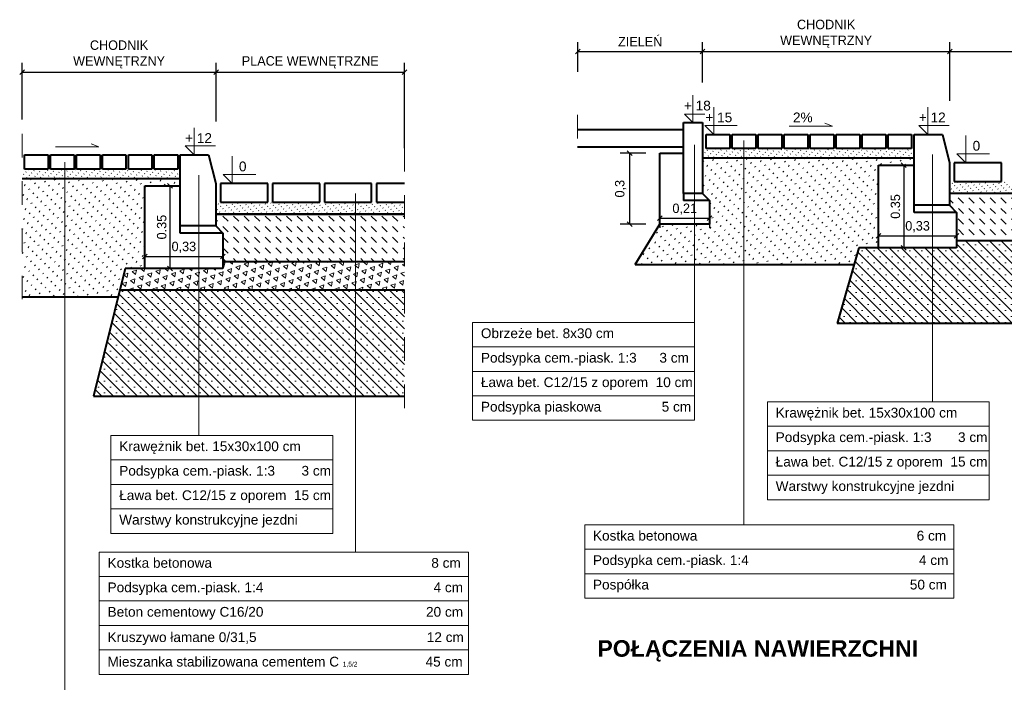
# Model space of a CAD drawing. Header units: millimetres. Extents: x 120.8 to 145.7, y 263.2 to 302.2.
# Tile 6 of 12: x 123.1 to 127.3, y 281.1 to 283.9. Entities that reach past the tile are written whole.
import ezdxf

# ---------------------------------------------------------------- set-up
doc = ezdxf.new("R2010")
doc.units = ezdxf.units.MM
doc.linetypes.add('DASHED2', pattern=[9.525, 6.35, -3.175])
doc.layers.get('0').update_dxf_attribs({"lineweight": 40})
for name, color, linetype, lineweight in [('beton', 5, 'Continuous', 40), ('kostka', 7, 'Continuous', 40), ('kostka mniejsza', 7, 'Continuous', 40), ('opis', 7, 'Continuous', 15), ('opisy', 7, 'Continuous', 15), ('POSPÓŁKA', 1, 'Continuous', 40), ('wymiary', 5, 'Continuous', 15), ('wypełnienie', 3, 'Continuous', 13)]:
    doc.layers.add(name, color=color, linetype=linetype, lineweight=lineweight)
doc.dimstyles.new('Copy of ISO-25', dxfattribs={"dimtxt": 0.04, "dimasz": 0.02, "dimexe": 0.04, "dimexo": 0.06, "dimgap": 0.015, "dimtad": 1, "dimtxsty": 'Standard', "dimblk": 'OBLIQUE', "dimcen": 2.5, "dimadec": 0, "dimazin": 0, "dimtfac": 1, "dimtmove": 0, "dimatfit": 3, "dimfxl": 1, "dimarcsym": 0})

# ---------------------------------------------------------------- blocks, each defined once
blk = doc.blocks.new('_Oblique')
at = {"layer": 'beton', "color": 0, "lineweight": -2}
blk.add_line((-0.5, -0.5), (0.5, 0.5), dxfattribs=at)
blk = doc.blocks.new('*D52')
at = {"layer": 'Defpoints', "color": 0, "transparency": 16777216}
for p in [(125.1763, 280.8915), (126.4489, 280.6406), (125.1763, 280.5674)]:
    blk.add_point(p, dxfattribs=at)
at = {"layer": 'wymiary', "color": 0, "lineweight": -2, "transparency": 16777216}
for p, q in [((125.1763, 280.6274), (125.1763, 280.9315)), ((126.4489, 280.7006), (126.4489, 280.9315)), ((126.4489, 280.8915), (125.1763, 280.8915))]:
    blk.add_line(p, q, dxfattribs=at)
at = {"layer": 'wymiary', "color": 0, "lineweight": -2, "transparency": 16777216, "xscale": 0.02, "yscale": 0.02, "zscale": 0.02, "rotation": 180}
blk.add_blockref('_Oblique', (125.1763, 280.8915), dxfattribs=at)
at = {"layer": 'wymiary', "color": 0, "lineweight": -2, "transparency": 16777216, "xscale": 0.02, "yscale": 0.02, "zscale": 0.02}
blk.add_blockref('_Oblique', (126.4489, 280.8915), dxfattribs=at)
at = {"layer": 'wymiary', "color": 0, "transparency": 16777216, "insert": (125.8126, 280.9598), "char_height": 0.04, "attachment_point": 5}
blk.add_mtext('BETON SZCZELNY\\PPLAC Z DYSTRYBUTORAMI', dxfattribs=at)
blk = doc.blocks.new('*D54')
at = {"layer": 'Defpoints', "color": 0, "transparency": 16777216}
for p in [(126.733, 282.9923), (127.063, 282.9417), (127.063, 282.9204)]:
    blk.add_point(p, dxfattribs=at)
at = {"layer": 'wymiary', "color": 0, "lineweight": -2, "transparency": 16777216}
for p, q in [((127.063, 282.9804), (127.063, 282.9817)), ((126.733, 282.9417), (127.063, 282.9417)), ((126.733, 282.9323), (126.733, 282.9017))]:
    blk.add_line(p, q, dxfattribs=at)
at = {"layer": 'wymiary', "color": 0, "lineweight": -2, "transparency": 16777216, "xscale": 0.02, "yscale": 0.02, "zscale": 0.02, "rotation": 180}
blk.add_blockref('_Oblique', (126.733, 282.9417), dxfattribs=at)
at = {"layer": 'wymiary', "color": 0, "lineweight": -2, "transparency": 16777216, "xscale": 0.02, "yscale": 0.02, "zscale": 0.02}
blk.add_blockref('_Oblique', (127.063, 282.9417), dxfattribs=at)
at = {"layer": 'wymiary', "color": 0, "transparency": 16777216, "insert": (126.898, 282.9801), "char_height": 0.04, "attachment_point": 5}
blk.add_mtext('0,33', dxfattribs=at)
blk = doc.blocks.new('*D55')
at = {"layer": 'Defpoints', "color": 0, "transparency": 16777216}
for p in [(126.75, 283.2407), (126.733, 282.8907), (126.8393, 282.8907)]:
    blk.add_point(p, dxfattribs=at)
at = {"layer": 'wymiary', "color": 0, "lineweight": -2, "transparency": 16777216}
for p, q in [((126.81, 283.2407), (126.8793, 283.2407)), ((126.8393, 283.2407), (126.8393, 282.8907)), ((126.793, 282.8907), (126.8793, 282.8907))]:
    blk.add_line(p, q, dxfattribs=at)
at = {"layer": 'wymiary', "color": 0, "lineweight": -2, "transparency": 16777216, "xscale": 0.02, "yscale": 0.02, "zscale": 0.02}
for p, rotation in [((126.8393, 283.2407), 90), ((126.8393, 282.8907), 270)]:
    blk.add_blockref('_Oblique', p, dxfattribs=dict(at, rotation=rotation))
at = {"layer": 'wymiary', "color": 0, "transparency": 16777216, "insert": (126.8043, 283.0657), "char_height": 0.04, "attachment_point": 5, "rotation": 90}
blk.add_mtext('0.35', dxfattribs=at)
blk = doc.blocks.new('*D56')
at = {"layer": 'Defpoints', "color": 0, "transparency": 16777216}
for p in [(128.8269, 283.7211), (127.0345, 283.4523), (128.8269, 283.3849)]:
    blk.add_point(p, dxfattribs=at)
at = {"layer": 'wymiary', "color": 0, "lineweight": -2, "transparency": 16777216}
for p, q in [((127.0345, 283.5123), (127.0345, 283.7611)), ((128.8269, 283.4449), (128.8269, 283.7611)), ((127.0345, 283.7211), (128.8269, 283.7211))]:
    blk.add_line(p, q, dxfattribs=at)
at = {"layer": 'wymiary', "color": 0, "lineweight": -2, "transparency": 16777216, "xscale": 0.02, "yscale": 0.02, "zscale": 0.02, "rotation": 180}
blk.add_blockref('_Oblique', (127.0345, 283.7211), dxfattribs=at)
at = {"layer": 'wymiary', "color": 0, "lineweight": -2, "transparency": 16777216, "xscale": 0.02, "yscale": 0.02, "zscale": 0.02}
blk.add_blockref('_Oblique', (128.8269, 283.7211), dxfattribs=at)
at = {"layer": 'wymiary', "color": 0, "transparency": 16777216, "insert": (127.9307, 283.7561), "char_height": 0.04, "attachment_point": 5}
blk.add_mtext('ZATOKI POSTOJOWE', dxfattribs=at)
blk = doc.blocks.new('*D94')
at = {"layer": 'Defpoints', "color": 0, "transparency": 16777216}
for p in [(127.0345, 283.7211), (127.0345, 283.55), (125.9873, 283.5306)]:
    blk.add_point(p, dxfattribs=at)
at = {"layer": 'wymiary', "color": 0, "lineweight": -2, "transparency": 16777216}
for p, q in [((125.9873, 283.5906), (125.9873, 283.7611)), ((127.0345, 283.61), (127.0345, 283.7611)), ((125.9873, 283.7211), (127.0345, 283.7211))]:
    blk.add_line(p, q, dxfattribs=at)
at = {"layer": 'wymiary', "color": 0, "lineweight": -2, "transparency": 16777216, "xscale": 0.02, "yscale": 0.02, "zscale": 0.02, "rotation": 180}
blk.add_blockref('_Oblique', (125.9873, 283.7211), dxfattribs=at)
at = {"layer": 'wymiary', "color": 0, "lineweight": -2, "transparency": 16777216, "xscale": 0.02, "yscale": 0.02, "zscale": 0.02}
blk.add_blockref('_Oblique', (127.0345, 283.7211), dxfattribs=at)
at = {"layer": 'wymiary', "color": 0, "transparency": 16777216, "insert": (126.5109, 283.7961), "char_height": 0.04, "attachment_point": 5}
blk.add_mtext('CHODNIK \\PWEWNĘTRZNY', dxfattribs=at)
blk = doc.blocks.new('*D95')
at = {"layer": 'Defpoints', "color": 0, "transparency": 16777216}
for p in [(125.9873, 283.7211), (125.4602, 283.5748), (125.9873, 283.5306)]:
    blk.add_point(p, dxfattribs=at)
at = {"layer": 'wymiary', "color": 0, "lineweight": -2, "transparency": 16777216}
for p, q in [((125.4602, 283.6348), (125.4602, 283.7611)), ((125.9873, 283.5906), (125.9873, 283.7611)), ((125.4602, 283.7211), (125.9873, 283.7211))]:
    blk.add_line(p, q, dxfattribs=at)
at = {"layer": 'wymiary', "color": 0, "lineweight": -2, "transparency": 16777216, "xscale": 0.02, "yscale": 0.02, "zscale": 0.02, "rotation": 180}
blk.add_blockref('_Oblique', (125.4602, 283.7211), dxfattribs=at)
at = {"layer": 'wymiary', "color": 0, "lineweight": -2, "transparency": 16777216, "xscale": 0.02, "yscale": 0.02, "zscale": 0.02}
blk.add_blockref('_Oblique', (125.9873, 283.7211), dxfattribs=at)
at = {"layer": 'wymiary', "color": 0, "transparency": 16777216, "insert": (125.7238, 283.7627), "char_height": 0.04, "attachment_point": 5}
blk.add_mtext('ZIELEŃ', dxfattribs=at)
blk = doc.blocks.new('*D96')
at = {"layer": 'Defpoints', "color": 0, "transparency": 16777216}
for p in [(125.8073, 283.0508), (126.0173, 283.0508), (126.0173, 283.0158)]:
    blk.add_point(p, dxfattribs=at)
at = {"layer": 'wymiary', "color": 0, "lineweight": -2, "transparency": 16777216}
for p, q in [((125.8073, 283.0158), (126.0173, 283.0158)), ((125.8073, 282.9908), (125.8073, 282.9758)), ((126.0173, 282.9908), (126.0173, 282.9758))]:
    blk.add_line(p, q, dxfattribs=at)
at = {"layer": 'wymiary', "color": 0, "lineweight": -2, "transparency": 16777216, "xscale": 0.02, "yscale": 0.02, "zscale": 0.02, "rotation": 180}
blk.add_blockref('_Oblique', (125.8073, 283.0158), dxfattribs=at)
at = {"layer": 'wymiary', "color": 0, "lineweight": -2, "transparency": 16777216, "xscale": 0.02, "yscale": 0.02, "zscale": 0.02}
blk.add_blockref('_Oblique', (126.0173, 283.0158), dxfattribs=at)
at = {"layer": 'wymiary', "color": 0, "transparency": 16777216, "insert": (125.9123, 283.0542), "char_height": 0.04, "attachment_point": 5}
blk.add_mtext('0,21', dxfattribs=at)
blk = doc.blocks.new('*D97')
at = {"layer": 'Defpoints', "color": 0, "transparency": 16777216}
for p in [(125.8073, 283.2908), (125.6791, 282.9908), (125.8073, 282.9908)]:
    blk.add_point(p, dxfattribs=at)
at = {"layer": 'wymiary', "color": 0, "lineweight": -2, "transparency": 16777216}
for p, q in [((125.7473, 283.2908), (125.6391, 283.2908)), ((125.6791, 283.2908), (125.6791, 282.9908)), ((125.7473, 282.9908), (125.6391, 282.9908))]:
    blk.add_line(p, q, dxfattribs=at)
at = {"layer": 'wymiary', "color": 0, "lineweight": -2, "transparency": 16777216, "xscale": 0.02, "yscale": 0.02, "zscale": 0.02}
for p, rotation in [((125.6791, 283.2908), 90), ((125.6791, 282.9908), 270)]:
    blk.add_blockref('_Oblique', p, dxfattribs=dict(at, rotation=rotation))
at = {"layer": 'wymiary', "color": 0, "transparency": 16777216, "insert": (125.6407, 283.1408), "char_height": 0.04, "attachment_point": 5, "rotation": 90}
blk.add_mtext('0,3', dxfattribs=at)
blk = doc.blocks.new('*D573')
at = {"layer": 'Defpoints', "color": 0, "transparency": 16777216}
for p in [(123.6268, 282.905), (123.9568, 282.8544), (123.9568, 282.8331)]:
    blk.add_point(p, dxfattribs=at)
at = {"layer": 'wymiary', "color": 0, "lineweight": -2, "transparency": 16777216}
for p, q in [((123.9568, 282.8931), (123.9568, 282.8944)), ((123.6268, 282.8544), (123.9568, 282.8544)), ((123.6268, 282.845), (123.6268, 282.8144))]:
    blk.add_line(p, q, dxfattribs=at)
at = {"layer": 'wymiary', "color": 0, "lineweight": -2, "transparency": 16777216, "xscale": 0.02, "yscale": 0.02, "zscale": 0.02, "rotation": 180}
blk.add_blockref('_Oblique', (123.6268, 282.8544), dxfattribs=at)
at = {"layer": 'wymiary', "color": 0, "lineweight": -2, "transparency": 16777216, "xscale": 0.02, "yscale": 0.02, "zscale": 0.02}
blk.add_blockref('_Oblique', (123.9568, 282.8544), dxfattribs=at)
at = {"layer": 'wymiary', "color": 0, "transparency": 16777216, "insert": (123.7918, 282.8928), "char_height": 0.04, "attachment_point": 5}
blk.add_mtext('0,33', dxfattribs=at)
blk = doc.blocks.new('*D574')
at = {"layer": 'Defpoints', "color": 0, "transparency": 16777216}
for p in [(123.6437, 283.1534), (123.6268, 282.8034), (123.7331, 282.8034)]:
    blk.add_point(p, dxfattribs=at)
at = {"layer": 'wymiary', "color": 0, "lineweight": -2, "transparency": 16777216}
for p, q in [((123.7037, 283.1534), (123.7731, 283.1534)), ((123.7331, 283.1534), (123.7331, 282.8034)), ((123.6868, 282.8034), (123.7731, 282.8034))]:
    blk.add_line(p, q, dxfattribs=at)
at = {"layer": 'wymiary', "color": 0, "lineweight": -2, "transparency": 16777216, "xscale": 0.02, "yscale": 0.02, "zscale": 0.02}
for p, rotation in [((123.7331, 283.1534), 90), ((123.7331, 282.8034), 270)]:
    blk.add_blockref('_Oblique', p, dxfattribs=dict(at, rotation=rotation))
at = {"layer": 'wymiary', "color": 0, "transparency": 16777216, "insert": (123.6981, 282.9784), "char_height": 0.04, "attachment_point": 5, "rotation": 90}
blk.add_mtext('0.35', dxfattribs=at)
blk = doc.blocks.new('*D575')
at = {"layer": 'Defpoints', "color": 0, "transparency": 16777216}
for p in [(124.7254, 283.6337), (123.9283, 283.365), (124.7254, 283.2529)]:
    blk.add_point(p, dxfattribs=at)
at = {"layer": 'wymiary', "color": 0, "lineweight": -2, "transparency": 16777216}
for p, q in [((123.9283, 283.425), (123.9283, 283.6737)), ((124.7254, 283.3129), (124.7254, 283.6737)), ((123.9283, 283.6337), (124.7254, 283.6337))]:
    blk.add_line(p, q, dxfattribs=at)
at = {"layer": 'wymiary', "color": 0, "lineweight": -2, "transparency": 16777216, "xscale": 0.02, "yscale": 0.02, "zscale": 0.02, "rotation": 180}
blk.add_blockref('_Oblique', (123.9283, 283.6337), dxfattribs=at)
at = {"layer": 'wymiary', "color": 0, "lineweight": -2, "transparency": 16777216, "xscale": 0.02, "yscale": 0.02, "zscale": 0.02}
blk.add_blockref('_Oblique', (124.7254, 283.6337), dxfattribs=at)
at = {"layer": 'wymiary', "color": 0, "transparency": 16777216, "insert": (124.3268, 283.6754), "char_height": 0.04, "attachment_point": 5}
blk.add_mtext('PLACE WEWNĘTRZNE ', dxfattribs=at)
blk = doc.blocks.new('*D576')
at = {"layer": 'Defpoints', "color": 0, "transparency": 16777216}
for p in [(123.9283, 283.6337), (123.9283, 283.4627), (123.1068, 283.3729)]:
    blk.add_point(p, dxfattribs=at)
at = {"layer": 'wymiary', "color": 0, "lineweight": -2, "transparency": 16777216}
for p, q in [((123.1068, 283.4329), (123.1068, 283.6737)), ((123.9283, 283.5227), (123.9283, 283.6737)), ((123.1068, 283.6337), (123.9283, 283.6337))]:
    blk.add_line(p, q, dxfattribs=at)
at = {"layer": 'wymiary', "color": 0, "lineweight": -2, "transparency": 16777216, "xscale": 0.02, "yscale": 0.02, "zscale": 0.02, "rotation": 180}
blk.add_blockref('_Oblique', (123.1068, 283.6337), dxfattribs=at)
at = {"layer": 'wymiary', "color": 0, "lineweight": -2, "transparency": 16777216, "xscale": 0.02, "yscale": 0.02, "zscale": 0.02}
blk.add_blockref('_Oblique', (123.9283, 283.6337), dxfattribs=at)
at = {"layer": 'wymiary', "color": 0, "transparency": 16777216, "insert": (123.5175, 283.7087), "char_height": 0.04, "attachment_point": 5}
blk.add_mtext('CHODNIK \\PWEWNĘTRZNY', dxfattribs=at)

msp = doc.modelspace()

# ---------------------------------------------------------------- hatches: boundary and pattern name
at = {"layer": 'POSPÓŁKA'}
h = msp.add_hatch(dxfattribs=at)
h.set_pattern_fill('ACAD_ISO07W100', color=256, scale=0.007, angle=315, style=0)
h.paths.add_polyline_path([(125.9534, 282.9908), (125.8073, 282.9908), (125.7018, 282.8207), (125.9534, 282.8207)])
h.paths.add_polyline_path([(126.162, 283.2707), (125.9873, 283.2707), (125.9873, 283.1208), (126.0173, 283.0908), (126.0173, 282.9908), (125.9534, 282.9908), (125.9534, 282.8207), (126.6299, 282.8207)])
h.paths.add_polyline_path([(126.733, 283.2407), (126.883, 283.2407), (126.883, 283.2707), (126.162, 283.2707), (126.6299, 282.8207), (126.6475, 282.9207), (126.6499, 282.8907), (126.733, 282.8907)])
h = msp.add_hatch(dxfattribs=at)
h.set_pattern_fill('ACAD_ISO07W100', color=256, scale=0.007, angle=315, style=0)
h.paths.add_polyline_path([(123.2881, 283.1834), (123.1068, 283.1834), (123.1068, 282.8334), (123.1068, 282.6834)])
h.paths.add_polyline_path([(123.6268, 283.1534), (123.7768, 283.1534), (123.7768, 283.1834), (123.2881, 283.1834), (123.1068, 282.6834), (123.514, 282.6834), (123.5437, 282.8034), (123.6268, 282.8034)])
at = {"layer": 'wypełnienie'}
h = msp.add_hatch(dxfattribs=at)
h.set_pattern_fill('ACAD_ISO07W100', color=256, scale=0.004, angle=315, style=0)
h.set_pattern_definition([(225, (255.823193, -13.238125), (-0.0141421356, 0.0141421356), [0.002, -0.012])])
h.paths.add_polyline_path([(125.9873, 283.3107), (126.883, 283.3107), (126.883, 283.2707), (125.9873, 283.2707)])
h = msp.add_hatch(dxfattribs=at)
h.set_pattern_fill('ACAD_ISO07W100', color=256, scale=0.004, angle=315, style=0)
h.set_pattern_definition([(225, (252.716945, -13.325453), (-0.0141421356, 0.0141421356), [0.002, -0.012])])
h.paths.add_polyline_path([(123.1068, 283.2234), (123.1068, 283.1834), (123.7768, 283.1834), (123.7768, 283.2234)])
h = msp.add_hatch(dxfattribs=at)
h.set_pattern_fill('ACAD_ISO07W100', color=256, scale=0.004, angle=315, style=0)
h.set_pattern_definition([(315, (1.094057, -13.848998), (0.0141421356, 0.0141421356), [0.002, -0.012])])
h.paths.add_polyline_path([(127.8316, 283.1707), (127.2056, 283.1707), (127.2056, 283.1207), (127.8316, 283.1207)])
h.paths.add_polyline_path([(127.2056, 283.1707), (127.0345, 283.1707), (127.0345, 283.1207), (127.2056, 283.1207)])
h = msp.add_hatch(dxfattribs=at)
h.set_pattern_fill('ACAD_ISO07W100', color=256, scale=0.004, angle=315, style=0)
h.set_pattern_definition([(315, (-2.012191, -13.936326), (0.0141421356, 0.0141421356), [0.002, -0.012])])
h.paths.add_polyline_path([(124.7254, 283.0834), (124.0993, 283.0834), (124.0993, 283.0334), (124.7254, 283.0334)])
h.paths.add_polyline_path([(124.0993, 283.0834), (123.9283, 283.0834), (123.9283, 283.0334), (124.0993, 283.0334)])
h = msp.add_hatch(dxfattribs=at)
h.set_pattern_fill('DASH', color=256, scale=0.01, angle=315, style=0)
h.paths.add_polyline_path([(127.8316, 283.1207), (127.2056, 283.1207), (127.2056, 282.9207), (127.8316, 282.9207)])
h.paths.add_polyline_path([(127.2056, 283.1207), (127.033, 283.1207), (127.033, 283.0707), (127.063, 283.0407), (127.063, 282.9207), (127.2056, 282.9207)])
h = msp.add_hatch(dxfattribs=at)
h.set_pattern_fill('DASH', color=256, scale=0.01, angle=315, style=0)
h.set_pattern_definition([(315, (-11.510424, 11.192902), (0.0449012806, -1e-17), [0.03175, -0.03175])])
h.paths.add_polyline_path([(124.5527, 283.0334), (123.9268, 283.0334), (123.9568, 282.8334), (124.5527, 282.8334)])
h.paths.add_polyline_path([(124.7254, 283.0334), (124.5527, 283.0334), (124.5527, 282.8334), (124.7254, 282.8334)])
h = msp.add_hatch(dxfattribs=at)
h.set_pattern_fill('SACNCR', color=256, scale=0.015, angle=90, style=0)
h.paths.add_polyline_path([(126.9615, 282.8907), (126.733, 282.8907), (126.6499, 282.8907), (126.5583, 282.5707), (126.9615, 282.5707)])
h.paths.add_polyline_path([(127.3589, 282.9207), (127.063, 282.9207), (127.063, 282.8907), (126.9615, 282.8907), (126.9615, 282.5707), (127.3589, 282.5707)])
h.paths.add_polyline_path([(127.8316, 282.9207), (127.3589, 282.9207), (127.3589, 282.5707), (127.8316, 282.5707)])
h = msp.add_hatch(dxfattribs=at)
h.set_pattern_fill('TRIANG', color=256, scale=0.004, angle=20, style=0)
h.set_pattern_definition([(80, (-1.52505, 4.370117), (-0.0291862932, 0.024490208), [0.01905, -0.01905]), (140, (-1.52505, 4.370117), (-0.035802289, -0.0130309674), [0.01905, -0.01905]), (20, (-1.539643, 4.382363), (0.0066159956, 0.0375211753), [0.01905, -0.01905])])
h.paths.add_polyline_path([(123.8553, 282.8034), (123.6268, 282.8034), (123.5437, 282.8034), (123.5214, 282.7134), (123.8553, 282.7134)])
h.paths.add_polyline_path([(124.7254, 282.8334), (123.9568, 282.8334), (123.9568, 282.8034), (123.8553, 282.8034), (123.8553, 282.7134), (124.7254, 282.7134)])
h = msp.add_hatch(dxfattribs=at)
h.set_pattern_fill('SACNCR', color=256, scale=0.015, angle=90, style=0)
h.set_pattern_definition([(135, (0, 0.03), (-0.0252569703, -0.0252569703), []), (135, (2e-18, 0.055257), (-0.0252569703, -0.0252569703), [0, -0.03571875])])
h.paths.add_polyline_path([(123.8553, 282.7134), (123.5214, 282.7134), (123.4099, 282.2634), (123.8553, 282.2634)])
h.paths.add_polyline_path([(124.5191, 282.7134), (123.8553, 282.7134), (123.8553, 282.2634), (124.5191, 282.2634)])
h.paths.add_polyline_path([(124.7254, 282.7134), (124.5191, 282.7134), (124.5191, 282.2634), (124.7254, 282.2634)])

# ---------------------------------------------------------------- linework, layer by layer
at = {"linetype": 'DASHED2', "lineweight": 20, "ltscale": 0.01}
for p, q in [((125.4587, 283.4527), (125.4587, 283.2547)), ((123.1068, 283.3729), (123.1068, 282.6015)), ((124.7254, 283.3129), (124.7254, 282.1368))]:
    msp.add_line(p, q, dxfattribs=at)
for p, q in [((125.9085, 283.3903), (125.4587, 283.3903)), ((125.9085, 283.3164), (125.4587, 283.3164)), ((125.9873, 283.2707), (126.883, 283.2707)), ((123.1068, 283.1834), (123.7768, 283.1834)), ((127.8316, 283.1207), (127.033, 283.1207)), ((127.033, 283.0707), (127.063, 283.0407)), ((123.9268, 283.0334), (124.7254, 283.0334)), ((124.7254, 283.0334), (123.9268, 283.0334)), ((123.9268, 282.9834), (123.9568, 282.9534)), ((125.7018, 282.8207), (125.8073, 282.9908)), ((127.8316, 282.9207), (127.063, 282.9207)), ((126.6499, 282.8907), (126.5583, 282.5707)), ((126.733, 282.8907), (126.6499, 282.8907)), ((123.9568, 282.8334), (124.7254, 282.8334)), ((123.5437, 282.8034), (123.4099, 282.2634)), ((123.6268, 282.8034), (123.5437, 282.8034)), ((125.7018, 282.8207), (126.6299, 282.8207)), ((123.5214, 282.7134), (124.7254, 282.7134)), ((123.1068, 282.6834), (123.514, 282.6834)), ((127.8316, 282.5707), (126.5583, 282.5707)), ((123.4099, 282.2634), (124.7254, 282.2634))]:
    msp.add_line(p, q)
at = {"layer": 'beton'}
for p, q in [((125.9073, 283.1208), (125.9073, 283.4208)), ((125.9073, 283.4208), (125.9873, 283.4208)), ((125.9873, 283.4208), (125.9873, 283.1208)), ((126.883, 283.3707), (127.003, 283.3707)), ((126.883, 283.0707), (126.883, 283.3707)), ((127.003, 283.3707), (127.033, 283.2507)), ((125.8073, 282.9908), (125.8073, 283.2908)), ((125.8073, 283.2908), (125.9073, 283.2908)), ((123.7768, 283.2834), (123.8968, 283.2834)), ((123.7768, 282.9834), (123.7768, 283.2834)), ((123.8968, 283.2834), (123.9268, 283.1634)), ((127.033, 283.2507), (127.033, 283.0707)), ((126.733, 282.8907), (126.733, 283.2407)), ((126.733, 283.2407), (126.883, 283.2407)), ((123.6268, 282.8034), (123.6268, 283.1534)), ((123.6268, 283.1534), (123.7768, 283.1534)), ((123.9268, 283.1634), (123.9268, 282.9834)), ((125.9873, 283.1208), (125.9073, 283.1208)), ((125.9073, 283.1208), (125.9073, 283.0908)), ((126.0173, 283.0908), (125.9073, 283.0908)), ((125.9873, 283.1208), (126.0173, 283.0908)), ((126.0173, 283.0908), (126.0173, 282.9908)), ((127.033, 283.0707), (126.883, 283.0707)), ((126.883, 283.0407), (126.883, 283.0707)), ((127.063, 283.0407), (126.883, 283.0407)), ((127.063, 283.0407), (127.063, 282.8907)), ((123.9268, 282.9834), (123.7768, 282.9834)), ((123.7768, 282.9534), (123.7768, 282.9834)), ((126.0173, 282.9908), (125.8073, 282.9908)), ((123.9568, 282.9534), (123.7768, 282.9534)), ((123.9568, 282.9534), (123.9568, 282.8034)), ((127.063, 282.8907), (126.733, 282.8907)), ((123.9568, 282.8034), (123.6268, 282.8034))]:
    msp.add_line(p, q, dxfattribs=at)
at = {"layer": 'kostka'}
for p, q in [((127.053, 283.2507), (127.053, 283.1707)), ((127.253, 283.2507), (127.053, 283.2507)), ((127.253, 283.1707), (127.253, 283.2507)), ((127.053, 283.1707), (127.253, 283.1707)), ((123.9468, 283.1634), (123.9468, 283.0834)), ((124.1468, 283.1634), (123.9468, 283.1634)), ((124.1468, 283.0834), (124.1468, 283.1634)), ((124.3668, 283.1634), (124.1668, 283.1634)), ((124.1668, 283.1634), (124.1668, 283.0834)), ((124.3668, 283.0834), (124.3668, 283.1634)), ((124.5868, 283.1634), (124.3868, 283.1634)), ((124.3868, 283.1634), (124.3868, 283.0834)), ((124.5868, 283.0834), (124.5868, 283.1634)), ((124.6068, 283.1634), (124.6068, 283.0834)), ((124.7254, 283.1634), (124.6068, 283.1634)), ((123.9468, 283.0834), (124.1468, 283.0834)), ((124.1668, 283.0834), (124.3668, 283.0834)), ((124.3868, 283.0834), (124.5868, 283.0834)), ((124.6068, 283.0834), (124.7254, 283.0834))]:
    msp.add_line(p, q, dxfattribs=at)
at = {"layer": 'kostka mniejsza'}
for p, q in [((126.003, 283.3707), (126.103, 283.3707)), ((126.003, 283.3107), (126.003, 283.3707)), ((126.103, 283.3707), (126.103, 283.3107)), ((126.113, 283.3107), (126.113, 283.3707)), ((126.113, 283.3707), (126.213, 283.3707)), ((126.213, 283.3707), (126.213, 283.3107)), ((126.223, 283.3107), (126.223, 283.3707)), ((126.223, 283.3707), (126.323, 283.3707)), ((126.323, 283.3707), (126.323, 283.3107)), ((126.333, 283.3707), (126.433, 283.3707)), ((126.333, 283.3107), (126.333, 283.3707)), ((126.433, 283.3707), (126.433, 283.3107)), ((126.443, 283.3107), (126.443, 283.3707)), ((126.443, 283.3707), (126.543, 283.3707)), ((126.543, 283.3707), (126.543, 283.3107)), ((126.553, 283.3707), (126.653, 283.3707)), ((126.553, 283.3107), (126.553, 283.3707)), ((126.653, 283.3707), (126.653, 283.3107)), ((126.663, 283.3707), (126.763, 283.3707)), ((126.663, 283.3107), (126.663, 283.3707)), ((126.763, 283.3707), (126.763, 283.3107)), ((126.773, 283.3107), (126.773, 283.3707)), ((126.773, 283.3707), (126.873, 283.3707)), ((126.873, 283.3707), (126.873, 283.3107)), ((126.103, 283.3107), (126.003, 283.3107)), ((126.213, 283.3107), (126.113, 283.3107)), ((126.323, 283.3107), (126.223, 283.3107)), ((126.433, 283.3107), (126.333, 283.3107)), ((126.543, 283.3107), (126.443, 283.3107)), ((126.653, 283.3107), (126.553, 283.3107)), ((126.763, 283.3107), (126.663, 283.3107)), ((126.873, 283.3107), (126.773, 283.3107)), ((123.1168, 283.2234), (123.1168, 283.2834)), ((123.1168, 283.2834), (123.2168, 283.2834)), ((123.2168, 283.2834), (123.2168, 283.2234)), ((123.2268, 283.2834), (123.3268, 283.2834)), ((123.2268, 283.2234), (123.2268, 283.2834)), ((123.3268, 283.2834), (123.3268, 283.2234)), ((123.3368, 283.2234), (123.3368, 283.2834)), ((123.3368, 283.2834), (123.4368, 283.2834)), ((123.4368, 283.2834), (123.4368, 283.2234)), ((123.4468, 283.2834), (123.5468, 283.2834)), ((123.4468, 283.2234), (123.4468, 283.2834)), ((123.5468, 283.2834), (123.5468, 283.2234)), ((123.5568, 283.2834), (123.6568, 283.2834)), ((123.5568, 283.2234), (123.5568, 283.2834)), ((123.6568, 283.2834), (123.6568, 283.2234)), ((123.6668, 283.2234), (123.6668, 283.2834)), ((123.6668, 283.2834), (123.7668, 283.2834)), ((123.7668, 283.2834), (123.7668, 283.2234)), ((123.2168, 283.2234), (123.1168, 283.2234)), ((123.3268, 283.2234), (123.2268, 283.2234)), ((123.4368, 283.2234), (123.3368, 283.2234)), ((123.5468, 283.2234), (123.4468, 283.2234)), ((123.6568, 283.2234), (123.5568, 283.2234)), ((123.7668, 283.2234), (123.6668, 283.2234))]:
    msp.add_line(p, q, dxfattribs=at)
at = {"layer": 'opis'}
for p, q in [((125.9473, 283.4208), (125.9473, 283.536)), ((125.9114, 283.4567), (125.9974, 283.4567)), ((125.9473, 283.4208), (125.9114, 283.4567)), ((126.035, 283.3707), (126.035, 283.486)), ((126.9418, 283.3707), (126.9418, 283.486)), ((126.5384, 283.4058), (126.5058, 283.4182)), ((123.8355, 283.2834), (123.8355, 283.3986)), ((125.997, 283.4088), (126.1348, 283.4088)), ((126.035, 283.3707), (125.997, 283.4088)), ((126.5384, 283.4058), (126.3544, 283.4058)), ((126.9037, 283.4088), (127.0316, 283.4088)), ((126.9418, 283.3707), (126.9037, 283.4088)), ((123.4322, 283.3184), (123.3996, 283.3309)), ((127.103, 283.2507), (127.103, 283.366)), ((123.4322, 283.3184), (123.2482, 283.3184)), ((123.7975, 283.3215), (123.9253, 283.3215)), ((123.8355, 283.2834), (123.7975, 283.3215)), ((125.9534, 283.3257), (125.9534, 282.5752)), ((123.2881, 283.2524), (123.2881, 280.9039)), ((123.9967, 283.1634), (123.9967, 283.2786)), ((126.9615, 283.2848), (126.9615, 282.2392)), ((127.0649, 283.2888), (127.2027, 283.2888)), ((127.103, 283.2507), (127.0649, 283.2888)), ((123.8553, 283.1975), (123.8553, 282.0971)), ((123.9587, 283.2015), (124.0964, 283.2015)), ((123.9967, 283.1634), (123.9587, 283.2015)), ((124.5191, 281.6039), (124.5191, 283.1207)), ((125.9534, 282.5752), (125.0143, 282.5752)), ((125.0143, 282.161), (125.0143, 282.5752)), ((125.9534, 282.161), (125.9534, 282.5752)), ((125.9534, 282.4717), (125.0143, 282.4717)), ((125.9534, 282.3681), (125.0143, 282.3681)), ((125.9534, 282.2645), (125.0143, 282.2645)), ((127.2015, 282.2392), (126.2625, 282.2392)), ((126.2625, 281.8249), (126.2625, 282.2392)), ((127.2015, 281.8249), (127.2015, 282.2392)), ((125.0143, 282.161), (125.9534, 282.161)), ((127.2015, 282.1356), (126.2625, 282.1356)), ((124.4221, 282.0971), (123.4831, 282.0971)), ((123.4831, 281.6829), (123.4831, 282.0971)), ((124.4221, 281.6829), (124.4221, 282.0971)), ((127.2015, 282.032), (126.2625, 282.032)), ((124.4221, 281.9936), (123.4831, 281.9936)), ((127.2015, 281.9285), (126.2625, 281.9285)), ((124.4221, 281.89), (123.4831, 281.89)), ((126.2625, 281.8249), (127.2015, 281.8249)), ((124.4221, 281.7865), (123.4831, 281.7865)), ((127.0515, 281.7191), (125.4887, 281.7191)), ((125.4887, 281.4084), (125.4887, 281.7191)), ((127.0515, 281.4084), (127.0515, 281.7191)), ((123.4831, 281.6829), (124.4221, 281.6829)), ((124.9967, 281.6039), (123.4339, 281.6039)), ((123.4339, 281.0861), (123.4339, 281.6039)), ((124.9967, 281.0861), (124.9967, 281.6039)), ((127.0515, 281.6155), (125.4887, 281.6155)), ((124.9967, 281.5003), (123.4339, 281.5003)), ((127.0515, 281.5119), (125.4887, 281.5119)), ((127.0515, 281.5119), (125.4887, 281.5119)), ((127.0515, 281.5119), (125.4887, 281.5119)), ((124.9967, 281.3968), (123.4339, 281.3968)), ((125.4887, 281.4084), (127.0515, 281.4084)), ((124.9967, 281.2932), (123.4339, 281.2932)), ((124.9967, 281.1896), (123.4339, 281.1896)), ((124.9967, 281.0861), (123.4339, 281.0861))]:
    msp.add_line(p, q, dxfattribs=at)
at = {"layer": 'opisy'}
msp.add_line((126.162, 283.3447), (126.162, 281.7191), dxfattribs=at)

# ---------------------------------------------------------------- texts
at = {"layer": 'opis'}
for s, insert, char_height, width, attachment_point in [('{\\fArial|b0|i0|c238|p34;+ 18}', (125.9089, 283.513), 0.04125, 0.289, 1), ('{\\fArial|b0|i0|c238|p34;+ 15}', (125.9997, 283.463), 0.04125, 0.288974, 1), ('{\\fArial|b0|i0|c238|p34;2%}', (126.3705, 283.463), 0.04125, 0.288974, 1), ('{\\fArial|b0|i0|c238|p34;+ 12}', (126.9034, 283.463), 0.04125, 0.288974, 1), ('{\\fArial|b0|i0|c238|p34;+ 12}', (123.7971, 283.3757), 0.04125, 0.288974, 1), ('{\\fArial|b0|i0|c238|p34;Obrzeże bet. 8x30 cm }', (125.0493, 282.55), 0.04125, 0.9041, 1), ('{\\fArial|b0|i0|c238|p34;Podsypka cem.-piask. 1:3      3 cm}', (125.0493, 282.4464), 0.04125, 0.9041, 1), ('{\\fArial|b0|i0|c238|p34;Ława bet. C12/15 z oporem  10 cm}', (125.0493, 282.3428), 0.04125, 0.9041, 1), ('{\\fArial|b0|i0|c238|p34;Podsypka piaskowa                5 cm }', (125.0493, 282.2393), 0.04125, 0.9041, 1), ('{\\fArial|b0|i0|c238|p34;Krawężnik bet. 15x30x100 cm }', (126.2974, 282.2139), 0.04125, 0.9041, 1), ('{\\fArial|b0|i0|c238|p34;Krawężnik bet. 15x30x100 cm }', (123.5181, 282.0719), 0.04125, 0.9041, 1), ('{\\fArial|b0|i0|c238|p34;Podsypka cem.-piask. 1:3       3 cm}', (126.2974, 282.1103), 0.04125, 0.9041, 1), ('{\\fArial|b0|i0|c238|p34;Ława bet. C12/15 z oporem  15 cm}', (126.2974, 282.0068), 0.04125, 0.9041, 1), ('{\\fArial|b0|i0|c238|p34;Podsypka cem.-piask. 1:3       3 cm}', (123.5181, 281.9683), 0.04125, 0.9041, 1), ('{\\fArial|b0|i0|c238|p34;Ława bet. C12/15 z oporem  15 cm}', (123.5181, 281.8648), 0.04125, 0.9041, 1), ('{\\fArial|b0|i0|c238|p34;Warstwy konstrukcyjne jezdni }', (126.2974, 281.9032), 0.04125, 0.9041, 1), ('{\\fArial|b0|i0|c238|p34;Warstwy konstrukcyjne jezdni }', (123.5181, 281.7612), 0.04125, 0.9041, 1), ('{\\fArial|b0|i0|c238|p34;Kostka betonowa                                                          6 cm }', (125.5237, 281.6938), 0.04125, 1.527828, 1), ('{\\fArial|b0|i0|c238|p34;Kostka betonowa                                                          8 cm }', (123.4688, 281.5786), 0.04125, 1.527828, 1), ('{\\fArial|b0|i0|c238|p34;Podsypka cem.-piask. 1:4                                             4 cm}', (125.5237, 281.5902), 0.04125, 1.527828, 1), ('{\\fArial|b0|i0|c238|p34;Podsypka cem.-piask. 1:4                                             4 cm}', (123.4688, 281.4751), 0.04125, 1.527828, 1), ('{\\fArial|b0|i0|c238|p34;Pospółka                                                                     50 cm}', (125.5237, 281.4867), 0.04125, 1.5278, 1), ('{\\fArial|b0|i0|c238|p34;Beton cementowy C16/20                                           20 cm}', (123.4688, 281.3715), 0.04125, 1.527828, 1), ('{\\fArial|b0|i0|c238|p34;Kruszywo łamane 0/31,5                                             12 cm}', (123.4688, 281.2643), 0.04125, 1.527828, 1), ('{\\fArial|b1|i0|c238|p34;POŁĄCZENIA NAWIERZCHNI}', (126.2214, 281.1404), 0.07, 2.265321, 8), ('{\\fArial|b0|i0|c238|p34;Mieszanka stabilizowana cementem C \\H0.48485x;1,5/2\\H2.0625x;                  45 cm}', (123.4688, 281.1607), 0.04125, 1.527828, 1)]:
    msp.add_mtext(s, dxfattribs=dict(at, insert=insert, char_height=char_height, width=width, attachment_point=attachment_point))
at = {"layer": 'opis', "extrusion": (0, 0, -1), "char_height": 0.04125, "width": 0.1614, "attachment_point": 1, "text_direction": (-1, 0, 0)}
for insert in [(127.1632, 283.343), (124.057, 283.2557)]:
    msp.add_mtext('{\\fArial|b0|i0|c238|p34;0}', dxfattribs=dict(at, insert=insert))

# ---------------------------------------------------------------- dimensions: what is measured, and where the dimension line sits
at = {"layer": 'wymiary'}
for base, p1, p2, text, picture, middle in [((127.0345, 283.7211), (125.9873, 283.5306), (127.0345, 283.55), 'CHODNIK \\PWEWNĘTRZNY', '*D94', (126.5109, 283.7961)), ((125.9873, 283.7211), (125.4602, 283.5748), (125.9873, 283.5306), 'ZIELEŃ', '*D95', (125.7238, 283.7627)), ((128.8269, 283.7211), (127.0345, 283.4523), (128.8269, 283.3849), 'ZATOKI POSTOJOWE', '*D56', (127.9307, 283.7561)), ((123.9283, 283.6337), (123.1068, 283.3729), (123.9283, 283.4627), 'CHODNIK \\PWEWNĘTRZNY', '*D576', (123.5175, 283.7087))]:
    dim = msp.add_linear_dim(base=base, p1=p1, p2=p2, text=text, dimstyle='Copy of ISO-25', dxfattribs=at)
    dim.commit()
    dim.dimension.update_dxf_attribs({"geometry": picture, "text_midpoint": middle})
for base, p1, p2, text, picture, middle in [((124.7254, 283.6337), (123.9283, 283.365), (124.7254, 283.2529), 'PLACE WEWNĘTRZNE ', '*D575', (124.3268, 283.6337)), ((125.1763, 280.8915), (126.4489, 280.6406), (125.1763, 280.5674), 'BETON SZCZELNY\\PPLAC Z DYSTRYBUTORAMI', '*D52', (125.8126, 280.8915))]:
    dim = msp.add_linear_dim(base=base, p1=p1, p2=p2, text=text, dimstyle='Copy of ISO-25', dxfattribs=at)
    dim.commit()
    dim.dimension.update_dxf_attribs({"geometry": picture, "text_midpoint": middle, "dimtype": 160})
dim = msp.add_linear_dim(base=(125.6791, 282.9908), p1=(125.8073, 283.2908), p2=(125.8073, 282.9908), angle=90, dimstyle='Copy of ISO-25', dxfattribs=at)
dim.commit()
dim.dimension.update_dxf_attribs({"geometry": '*D97', "text_midpoint": (125.6407, 283.1408)})
for base, p1, p2, picture, middle in [((126.8393, 282.8907), (126.75, 283.2407), (126.733, 282.8907), '*D55', (126.8043, 283.0657)), ((123.7331, 282.8034), (123.6437, 283.1534), (123.6268, 282.8034), '*D574', (123.6981, 282.9784))]:
    dim = msp.add_linear_dim(base=base, p1=p1, p2=p2, angle=90, text='0.35', dimstyle='Copy of ISO-25', dxfattribs=at)
    dim.commit()
    dim.dimension.update_dxf_attribs({"geometry": picture, "text_midpoint": middle})
for base, p1, p2, picture, middle in [((126.0173, 283.0158), (125.8073, 283.0508), (126.0173, 283.0508), '*D96', (125.9123, 283.0542)), ((127.063, 282.9417), (126.733, 282.9923), (127.063, 282.9204), '*D54', (126.898, 282.9801)), ((123.9568, 282.8544), (123.6268, 282.905), (123.9568, 282.8331), '*D573', (123.7918, 282.8928))]:
    dim = msp.add_linear_dim(base=base, p1=p1, p2=p2, dimstyle='Copy of ISO-25', dxfattribs=at)
    dim.commit()
    dim.dimension.update_dxf_attribs({"geometry": picture, "text_midpoint": middle})

doc.saveas('drawing.dxf')
